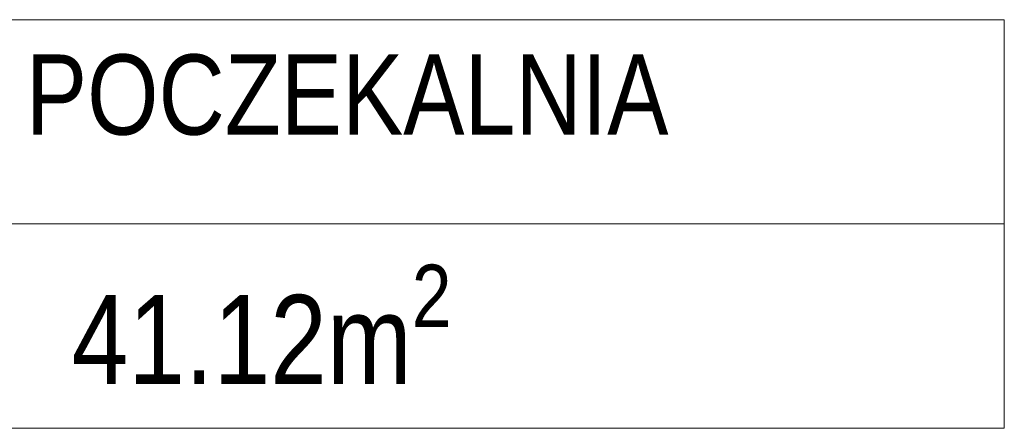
# Model space of a CAD drawing. Header units: millimetres. Extents: x -9409 to 0, y -5353 to 3057.
# Tile 76 of 256: x -5104 to -4882, y -3883 to -3792. Entities that reach past the tile are written whole.
import ezdxf

# ---------------------------------------------------------------- set-up
doc = ezdxf.new("R2010")
doc.units = ezdxf.units.MM
for name, color, linetype, lineweight in [('A-AREA-____-IDEN', 81, 'Continuous', 5), ('SQ_Opisy', 7, 'Continuous', 18), ('SQ_PROJ.Ściany', 7, 'Continuous', 35)]:
    doc.layers.add(name, color=color, linetype=linetype, lineweight=lineweight)
doc.styles.add('Arial Narrow_2', font='ARIALN.TTF', dxfattribs={"height": 20})
doc.styles.get("Standard").update_dxf_attribs({"font": 'arial.ttf'})

# ---------------------------------------------------------------- blocks, each defined once
blk = doc.blocks.new('ET_pom_prokocim 1_200 - SZEROKA --4287470-__- 0_00 parter')
at = {"layer": 'A-AREA-____-IDEN'}
blk.add_line((2.9435, 0.6286), (2.9435, -1.3768), dxfattribs=at)
blk.add_wipeout([(-3.6291, 2.634), (10, 2.634), (10, -1.3768), (-3.6291, -1.3768)])
for p, q in [((-3.6291, 2.634), (10, 2.634)), ((10, 2.634), (10, -1.3768)), ((10, 0.6286), (0, 0.6286)), ((10, -1.3768), (-3.6291, -1.3768))]:
    blk.add_line(p, q, dxfattribs=at)

msp = doc.modelspace()

# ---------------------------------------------------------------- block references
at = {"layer": 'A-AREA-____-IDEN', "lineweight": 18, "xscale": 22.88, "yscale": 22.88, "zscale": 22.88}
msp.add_blockref('ET_pom_prokocim 1_200 - SZEROKA --4287470-__- 0_00 parter', (-5111.14, -3851.91), dxfattribs=at)

# ---------------------------------------------------------------- next in the draw order: texts
at = {"layer": 'SQ_Opisy', "color": 7, "lineweight": 13, "insert": (-5102.13, -3799.46), "char_height": 18, "width": 198.1285, "attachment_point": 1}
msp.add_mtext('{\\fArial Narrow|b0|i0|c238|p34;\\C256;POCZEKALNIA}', dxfattribs=at)
at = {"layer": 'SQ_PROJ.Ściany', "insert": (-5091.85, -3846.67), "char_height": 20, "attachment_point": 1, "style": 'Arial Narrow_2'}
msp.add_mtext('\\A1;41.12m{\\H0.7x;\\S2^ ;}', dxfattribs=at)

doc.saveas('drawing.dxf')
